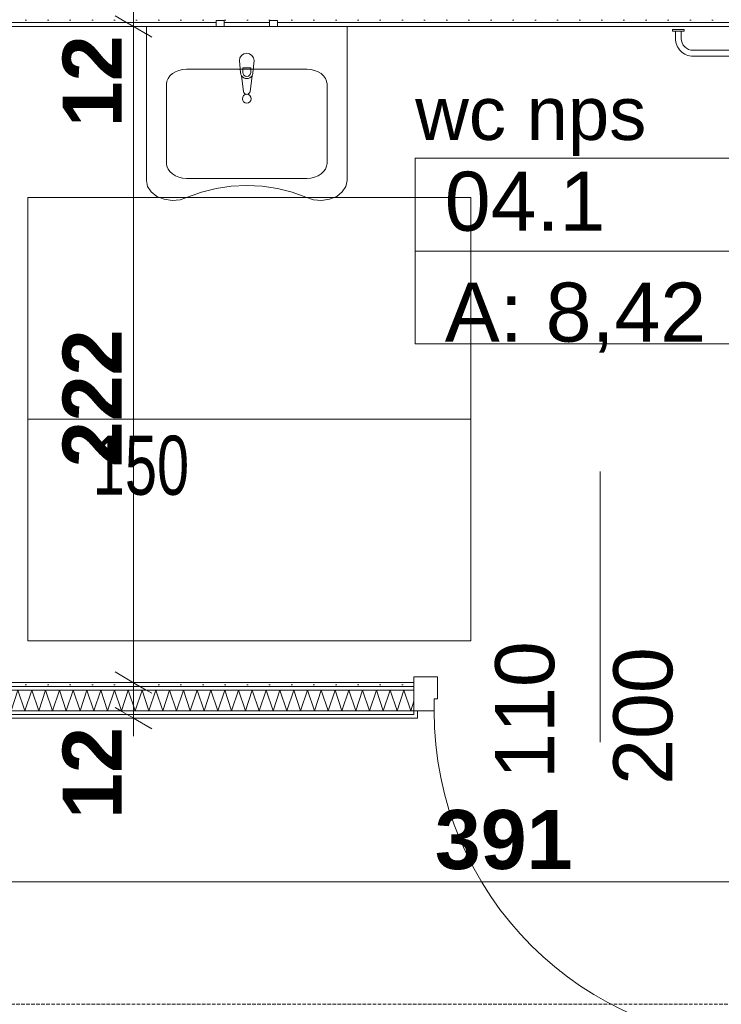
# Model space of a CAD drawing. Extents: x -7314 to 11761, y 144 to 9383.
# Tile 98 of 193: x 2053 to 2291, y 7187 to 7520. Entities that reach past the tile are written whole.
import ezdxf
from ezdxf.xclip import XClip

# ---------------------------------------------------------------- set-up
doc = ezdxf.new("R2010")
doc.units = 0
doc.header["$MEASUREMENT"] = 0
doc.header["$XCLIPFRAME"] = 0
doc.linetypes.add('Krawędzie ukryte', pattern=[68, 48, -20])
doc.linetypes.add('Wipeout_Contour', pattern=[20000, 0, -20000])
for name, color, linetype in [('FORMA - Arch 01 - 220-A Ściany', 7, 'Continuous'), ('FORMA - Arch 01 - 410-K Osie', 7, 'Continuous'), ('FORMA - Arch 01 - 540-I Ogrzewanie', 7, 'Continuous'), ('FORMA - Arch 02 - Strefy', 7, 'Continuous'), ('FORMA - Arch 04 - Wymiary ogólne', 7, 'Continuous')]:
    doc.layers.add(name, color=color, linetype=linetype)
doc.styles.add('STYL_AUTOMATYCZNY_2', font='arial.ttf')
doc.styles.add('STYL_AUTOMATYCZNY_7', font='arial.ttf', dxfattribs={"width": 0.7})
doc.styles.add('STYL_AUTOMATYCZNY_9', font='arial.ttf')
pattern_1 = [(0, (4185.3, -5972.398), (0, 7.5), [0, -7.5])]

# ---------------------------------------------------------------- blocks, each defined once
blk = doc.blocks.new('*X116')
at = {"layer": 'FORMA - Arch 01 - 220-A Ściany', "color": 7, "linetype": 'Continuous', "lineweight": 5, "ltscale": 0.025}
for p, q in [((2031.63, 7286.29), (2033.97, 7293.29)), ((2033.97, 7293.29), (2036.3, 7286.29)), ((2036.3, 7286.29), (2038.63, 7293.29)), ((2038.63, 7293.29), (2040.97, 7286.29)), ((2040.97, 7286.29), (2043.3, 7293.29)), ((2043.3, 7293.29), (2045.63, 7286.29)), ((2045.63, 7286.29), (2047.97, 7293.29)), ((2047.97, 7293.29), (2050.3, 7286.29)), ((2050.3, 7286.29), (2052.63, 7293.29)), ((2052.63, 7293.29), (2054.97, 7286.29)), ((2054.97, 7286.29), (2057.3, 7293.29)), ((2057.3, 7293.29), (2059.63, 7286.29)), ((2059.63, 7286.29), (2061.97, 7293.29)), ((2061.97, 7293.29), (2064.3, 7286.29)), ((2064.3, 7286.29), (2066.63, 7293.29)), ((2066.63, 7293.29), (2068.97, 7286.29)), ((2068.97, 7286.29), (2071.3, 7293.29)), ((2071.3, 7293.29), (2073.63, 7286.29)), ((2073.63, 7286.29), (2075.97, 7293.29)), ((2075.97, 7293.29), (2078.3, 7286.29)), ((2078.3, 7286.29), (2080.63, 7293.29)), ((2080.63, 7293.29), (2082.97, 7286.29)), ((2082.97, 7286.29), (2085.3, 7293.29)), ((2085.3, 7293.29), (2087.63, 7286.29)), ((2087.63, 7286.29), (2089.97, 7293.29)), ((2089.97, 7293.29), (2092.3, 7286.29)), ((2092.3, 7286.29), (2094.63, 7293.29)), ((2094.63, 7293.29), (2096.97, 7286.29)), ((2096.97, 7286.29), (2099.3, 7293.29)), ((2099.3, 7293.29), (2101.63, 7286.29)), ((2101.63, 7286.29), (2103.97, 7293.29)), ((2103.97, 7293.29), (2106.3, 7286.29)), ((2106.3, 7286.29), (2108.63, 7293.29)), ((2108.63, 7293.29), (2110.97, 7286.29)), ((2110.97, 7286.29), (2113.3, 7293.29)), ((2113.3, 7293.29), (2115.63, 7286.29)), ((2115.63, 7286.29), (2117.97, 7293.29)), ((2117.97, 7293.29), (2120.3, 7286.29)), ((2120.3, 7286.29), (2122.63, 7293.29)), ((2122.63, 7293.29), (2124.97, 7286.29)), ((2124.97, 7286.29), (2127.3, 7293.29)), ((2127.3, 7293.29), (2129.63, 7286.29)), ((2129.63, 7286.29), (2131.97, 7293.29)), ((2131.97, 7293.29), (2134.3, 7286.29)), ((2134.3, 7286.29), (2136.63, 7293.29)), ((2136.63, 7293.29), (2138.97, 7286.29)), ((2138.97, 7286.29), (2141.3, 7293.29)), ((2141.3, 7293.29), (2143.63, 7286.29)), ((2143.63, 7286.29), (2145.97, 7293.29)), ((2145.97, 7293.29), (2148.3, 7286.29)), ((2148.3, 7286.29), (2150.63, 7293.29)), ((2150.63, 7293.29), (2152.97, 7286.29)), ((2152.97, 7286.29), (2155.3, 7293.29)), ((2155.3, 7293.29), (2157.63, 7286.29)), ((2157.63, 7286.29), (2159.97, 7293.29)), ((2159.97, 7293.29), (2162.3, 7286.29)), ((2162.3, 7286.29), (2164.63, 7293.29)), ((2164.63, 7293.29), (2166.97, 7286.29)), ((2166.97, 7286.29), (2169.3, 7293.29)), ((2169.3, 7293.29), (2171.63, 7286.29)), ((2171.63, 7286.29), (2173.97, 7293.29)), ((2173.97, 7293.29), (2176.3, 7286.29)), ((2176.3, 7286.29), (2178.63, 7293.29)), ((2178.63, 7293.29), (2180.97, 7286.29)), ((2180.97, 7286.29), (2183.3, 7293.29)), ((2183.3, 7293.29), (2185.63, 7286.29)), ((2030.6, 7289.38), (2031.63, 7286.29)), ((2185.63, 7286.29), (2186.69, 7289.47))]:
    blk.add_line(p, q, dxfattribs=at)
blk = doc.blocks.new('Rysunek_1_1', base_point=(4185.3, -5972.4))
at = {"layer": 'FORMA - Arch 01 - 220-A Ściany', "color": 7, "linetype": 'Continuous', "lineweight": 13, "ltscale": 0.025}
blk.add_arc((2305.89, 7286.29), 112.4, 180, 270, dxfattribs=at)
at = {"layer": 'FORMA - Arch 01 - 410-K Osie', "color": 7, "linetype": 'Krawędzie ukryte', "lineweight": 13, "ltscale": 0.025}
blk.add_line((2631.22, 7186.9), (587.6, 7186.9), dxfattribs=at)
at = {"layer": 'FORMA - Arch 04 - Wymiary ogólne', "color": 154, "linetype": 'Continuous', "lineweight": 13, "ltscale": 0.025}
blk.add_line((2021.1, 7228.36), (2412.21, 7228.36), dxfattribs=at)
at = {"layer": 'FORMA - Arch 04 - Wymiary ogólne', "color": 154, "linetype": 'Continuous', "lineweight": 13, "insert": (2087.74, 7249.67), "char_height": 20, "width": 30.509, "attachment_point": 7, "rotation": 90, "style": 'STYL_AUTOMATYCZNY_9'}
blk.add_mtext('\\A1;{\\pql;\\fArial|b1|i0|c238|p0;\\W1.000000;12}', dxfattribs=at)
at = {"layer": 'FORMA - Arch 04 - Wymiary ogólne', "color": 154, "linetype": 'Continuous', "lineweight": 13, "insert": (2193.77, 7232.36), "char_height": 20, "width": 45.7634, "attachment_point": 7, "style": 'STYL_AUTOMATYCZNY_9'}
blk.add_mtext('\\A1;{\\pql;\\fArial|b1|i0|c238|p0;\\W1.000000;391}', dxfattribs=at)
at = {"color": 254, "linetype": 'Wipeout_Contour', "lineweight": 0, "ltscale": 30330.94901}
blk.add_wipeout([(2022.35, 7283.79), (2186.69, 7283.79), (2186.69, 7285.04), (2022.35, 7285.04)], dxfattribs=at).dxf.layer = 'FORMA - Arch 01 - 220-A Ściany'
at = {"color": 254, "linetype": 'Wipeout_Contour', "lineweight": 0, "ltscale": 30941.52812}
blk.add_wipeout([(2412.21, 7295.79), (2412.21, 7517.99), (2033.1, 7517.99), (2033.1, 7295.79)], dxfattribs=at).dxf.layer = 'FORMA - Arch 02 - Strefy'
at = {"layer": 'FORMA - Arch 01 - 220-A Ściany', "linetype": 'Continuous', "lineweight": 5}
h = blk.add_hatch(dxfattribs=at)
h.set_pattern_fill('Gips_0001', style=0, pattern_type=2)
h.set_pattern_definition(pattern_1)
h.paths.add_polyline_path([(2022.35, 7283.79), (2186.69, 7283.79), (2186.69, 7285.04), (2022.35, 7285.04)])
at = {"color": 7, "linetype": 'Continuous', "lineweight": 13, "ltscale": 0.025}
for p, q in [((2055.91, 7459.99), (2055.91, 7309.99)), ((2205.91, 7309.99), (2205.91, 7459.99)), ((2205.91, 7384.99), (2055.91, 7384.99)), ((2055.91, 7309.99), (2205.91, 7309.99))]:
    blk.add_line(p, q, dxfattribs=at)
at = {"layer": 'FORMA - Arch 01 - 220-A Ściany', "color": 7, "linetype": 'Continuous', "lineweight": 15, "ltscale": 0.025}
blk.add_line((2249.69, 7367.32), (2249.69, 7275.7), dxfattribs=at)
at = {"layer": 'FORMA - Arch 02 - Strefy', "color": 7, "linetype": 'Continuous', "lineweight": 13, "ltscale": 0.025}
for p, q in [((2187.12, 7473.36), (2334.58, 7473.36)), ((2187.12, 7441.93), (2187.12, 7473.36)), ((2334.58, 7441.93), (2187.12, 7441.93)), ((2187.12, 7441.93), (2334.58, 7441.93)), ((2187.12, 7410.5), (2187.12, 7441.93)), ((2334.58, 7410.5), (2187.12, 7410.5))]:
    blk.add_line(p, q, dxfattribs=at)
at = {"color": 7, "linetype": 'Continuous', "lineweight": 25, "insert": (2077.94, 7369.26), "char_height": 20, "attachment_point": 4, "style": 'STYL_AUTOMATYCZNY_7'}
blk.add_mtext('\\A1;{\\pql;\\fArial|b0|i0|c238|p0;\\W0.700000;150}', dxfattribs=at)
at = {"layer": 'FORMA - Arch 01 - 220-A Ściany', "color": 7, "linetype": 'Continuous', "lineweight": 13, "insert": (2280.03, 7261.18), "char_height": 20, "attachment_point": 7, "rotation": 90, "style": 'STYL_AUTOMATYCZNY_2'}
blk.add_mtext('\\A1;{\\pql;\\pt0;\\fArial|b0|i0|c238|p0;\\W1.000000;200\\fArial|b0|i0|c238|p0;\\W1.000000;\\A1{\\H.66x;\\S^  ;}\\fArial|b0|i0|c238|p0;\\W1.000000;\\fArial|b0|i0|c238|p0;\\W1.000000;}', dxfattribs=at)
at = {"layer": 'FORMA - Arch 02 - Strefy', "color": 7, "linetype": 'Continuous', "lineweight": 13, "attachment_point": 1, "style": 'STYL_AUTOMATYCZNY_2'}
for s, insert, char_height in [('\\A1;{\\pql;\\pt0,460;\\fArial|b0|i0|c238|p0;\\W1.000000;wc nps\\fArial|b0|i0|c238|p0;\\W1.000000;\\A1{\\H.66x;\\S^  ;}\\fArial|b0|i0|c238|p0;\\W1.000000;\\fArial|b0|i0|c238|p0;\\W1.000000;\\A1{\\H.66x;\\S^  ;}}', (2187.12, 7497.53), 18), ('\\A1;{\\pql;\\pt0,460;\\fArial|b0|i0|c238|p0;\\W1.000000;04.1\\fArial|b0|i0|c238|p0;\\W1.000000;\\A1{\\H.66x;\\S^  ;}\\fArial|b0|i0|c238|p0;\\W1.000000;\\fArial|b0|i0|c238|p0;\\W1.000000;\\A1{\\H.66x;\\S^  ;}}', (2197.12, 7468.79), 20), ('\\A1;{\\pql;\\pt0,460;\\fArial|b0|i0|c238|p0;\\W1.000000;A: 8,42\\fArial|b0|i0|c238|p0;\\W1.000000;\\A1{\\H.66x;\\S^  ;}\\fArial|b0|i0|c238|p0;\\W1.000000; m\\fArial|b0|i0|c238|p0;\\W1.000000;\\A1{\\H.66x;\\S2^  ;}}', (2197.12, 7437.07), 20)]:
    blk.add_mtext(s, dxfattribs=dict(at, insert=insert, char_height=char_height))
at = {"layer": 'FORMA - Arch 04 - Wymiary ogólne', "color": 154, "linetype": 'Continuous', "lineweight": 13, "char_height": 20, "attachment_point": 7, "rotation": 90, "style": 'STYL_AUTOMATYCZNY_9'}
for s, insert, width in [('\\A1;{\\pql;\\fArial|b1|i0|c238|p0;\\W1.000000;12}', (2087.74, 7483.87), 30.509), ('\\A1;{\\pql;\\fArial|b1|i0|c238|p0;\\W1.000000;222}', (2087.74, 7368.75), 45.7634)]:
    blk.add_mtext(s, dxfattribs=dict(at, insert=insert, width=width))
at = {"color": 254, "linetype": 'Wipeout_Contour', "lineweight": 0, "ltscale": 31369.490672}
blk.add_wipeout([(2033.1, 7517.99), (2412.21, 7517.99), (2412.21, 7519.24), (2033.1, 7519.24)], dxfattribs=at).dxf.layer = 'FORMA - Arch 01 - 220-A Ściany'
at = {"color": 254, "linetype": 'Wipeout_Contour', "lineweight": 0, "ltscale": 30378.018122}
blk.add_wipeout([(2033.1, 7294.54), (2186.69, 7294.54), (2186.69, 7295.79), (2033.1, 7295.79)], dxfattribs=at).dxf.layer = 'FORMA - Arch 01 - 220-A Ściany'
at = {"layer": 'FORMA - Arch 01 - 220-A Ściany', "linetype": 'Continuous', "lineweight": 5}
h = blk.add_hatch(dxfattribs=at)
h.set_pattern_fill('Gips_0001', style=0, pattern_type=2)
h.set_pattern_definition(pattern_1)
h.paths.add_polyline_path([(2033.1, 7517.99), (2412.21, 7517.99), (2412.21, 7519.24), (2033.1, 7519.24)])
h = blk.add_hatch(dxfattribs=at)
h.set_pattern_fill('Gips_0001', style=0, pattern_type=2)
h.set_pattern_definition(pattern_1)
h.paths.add_polyline_path([(2033.1, 7294.54), (2186.69, 7294.54), (2186.69, 7295.79), (2033.1, 7295.79)])
at = {"color": 254, "linetype": 'Wipeout_Contour', "lineweight": 0, "ltscale": 30336.421277}
blk.add_wipeout([(2023.6, 7285.04), (2186.69, 7285.04), (2186.69, 7286.29), (2023.6, 7286.29)], dxfattribs=at).dxf.layer = 'FORMA - Arch 01 - 220-A Ściany'
at = {"layer": 'FORMA - Arch 01 - 220-A Ściany', "linetype": 'Continuous', "lineweight": 5}
h = blk.add_hatch(dxfattribs=at)
h.set_pattern_fill('Gips_0001', style=0, pattern_type=2)
h.set_pattern_definition(pattern_1)
h.paths.add_polyline_path([(2023.6, 7285.04), (2186.69, 7285.04), (2186.69, 7286.29), (2023.6, 7286.29)])
at = {"layer": 'FORMA - Arch 04 - Wymiary ogólne', "color": 154, "linetype": 'Continuous', "lineweight": 13, "ltscale": 0.025}
for p, q in [((2101.11, 7283.79), (2082.36, 7283.79)), ((2091.74, 7277.68), (2091.74, 7283.79))]:
    blk.add_line(p, q, dxfattribs=at)
at = {"color": 254, "linetype": 'Wipeout_Contour', "lineweight": 0, "ltscale": 31374.284517}
blk.add_wipeout([(2033.1, 7519.24), (2412.21, 7519.24), (2412.21, 7520.49), (2033.1, 7520.49)], dxfattribs=at).dxf.layer = 'FORMA - Arch 01 - 220-A Ściany'
at = {"color": 254, "linetype": 'Wipeout_Contour', "lineweight": 0, "ltscale": 30372.544085}
blk.add_wipeout([(2031.85, 7293.29), (2186.69, 7293.29), (2186.69, 7294.54), (2031.85, 7294.54)], dxfattribs=at).dxf.layer = 'FORMA - Arch 01 - 220-A Ściany'
at = {"layer": 'FORMA - Arch 01 - 220-A Ściany', "linetype": 'Continuous', "lineweight": 5}
h = blk.add_hatch(dxfattribs=at)
h.set_pattern_fill('Gips_0001', style=0, pattern_type=2)
h.set_pattern_definition(pattern_1)
h.paths.add_polyline_path([(2033.1, 7519.24), (2412.21, 7519.24), (2412.21, 7520.49), (2033.1, 7520.49)])
h = blk.add_hatch(dxfattribs=at)
h.set_pattern_fill('Gips_0001', style=0, pattern_type=2)
h.set_pattern_definition(pattern_1)
h.paths.add_polyline_path([(2031.85, 7293.29), (2186.69, 7293.29), (2186.69, 7294.54), (2031.85, 7294.54)])
at = {"layer": 'FORMA - Arch 01 - 220-A Ściany', "color": 7, "linetype": 'Continuous', "lineweight": 13, "ltscale": 0.025}
blk.add_line((2033.1, 7519.24), (2412.21, 7519.24), dxfattribs=at)
at = {"layer": 'FORMA - Arch 01 - 220-A Ściany', "color": 7, "linetype": 'Continuous', "lineweight": 15, "ltscale": 0.025, "flags": 128}
for points in [[(2033.1, 7517.99), (2412.21, 7517.99)], [(2186.69, 7295.79), (2033.1, 7295.79)]]:
    blk.add_lwpolyline(points, dxfattribs=at)
at = {"layer": 'FORMA - Arch 04 - Wymiary ogólne', "color": 154, "linetype": 'Continuous', "lineweight": 13, "ltscale": 0.025}
for p, q in [((2091.74, 7517.99), (2091.74, 7529.99)), ((2091.74, 7295.79), (2091.74, 7517.99)), ((2101.11, 7295.79), (2082.36, 7295.79))]:
    blk.add_line(p, q, dxfattribs=at)
at = {"color": 254, "linetype": 'Wipeout_Contour', "lineweight": 0, "ltscale": 30356.023472}
blk.add_wipeout([(2030.6, 7286.29), (2186.69, 7286.29), (2186.69, 7293.29), (2030.6, 7293.29)], dxfattribs=at).dxf.layer = 'FORMA - Arch 01 - 220-A Ściany'
at = {"color": 254, "linetype": 'Wipeout_Contour', "lineweight": 0, "ltscale": 31249.76983}
blk.add_wipeout([(2119.74, 7517.99), (2122.44, 7517.99), (2122.44, 7519.99), (2119.74, 7519.99)], dxfattribs=at).dxf.layer = 'FORMA - Arch 01 - 540-I Ogrzewanie'
at = {"color": 254, "linetype": 'Wipeout_Contour', "lineweight": 0, "ltscale": 31269.394678}
blk.add_wipeout([(2137.74, 7517.99), (2140.44, 7517.99), (2140.44, 7519.99), (2137.74, 7519.99)], dxfattribs=at).dxf.layer = 'FORMA - Arch 01 - 540-I Ogrzewanie'
at = {"color": 254, "linetype": 'Wipeout_Contour', "lineweight": 0, "ltscale": 251718.387315}
blk.add_wipeout([(2384.21, 7516.89), (2380.21, 7516.89), (2380.21, 7516.39), (2381.21, 7516.39), (2381.21, 7513.89), (2381.21, 7513.89), (2380.04, 7511.06), (2377.21, 7509.89), (2377.21, 7509.89), (2281.21, 7509.89), (2281.21, 7509.89), (2278.38, 7511.06), (2277.21, 7513.89), (2277.21, 7513.89), (2277.21, 7516.39), (2278.21, 7516.39), (2278.21, 7516.89), (2274.21, 7516.89), (2274.21, 7516.39), (2275.21, 7516.39), (2275.21, 7513.89), (2275.21, 7513.89), (2276.97, 7509.65), (2281.21, 7507.89), (2281.21, 7507.89), (2377.21, 7507.89), (2377.21, 7507.89), (2381.45, 7509.65), (2383.21, 7513.89), (2383.21, 7513.89), (2383.21, 7516.39), (2384.21, 7516.39)], dxfattribs=at).dxf.layer = 'FORMA - Arch 01 - 540-I Ogrzewanie'
at = {"layer": 'FORMA - Arch 01 - 220-A Ściany', "color": 7, "linetype": 'Continuous', "lineweight": 13, "ltscale": 0.025}
for p, q in [((2186.69, 7294.54), (2031.85, 7294.54)), ((2186.69, 7293.29), (2031.85, 7293.29))]:
    blk.add_line(p, q, dxfattribs=at)
at = {"layer": 'FORMA - Arch 01 - 220-A Ściany', "color": 7, "linetype": 'Continuous', "lineweight": 15, "ltscale": 0.025}
for p, q in [((2186.69, 7294.54), (2186.69, 7295.79)), ((2186.69, 7293.29), (2186.69, 7294.54))]:
    blk.add_line(p, q, dxfattribs=at)
at = {"layer": 'FORMA - Arch 01 - 540-I Ogrzewanie', "color": 6, "linetype": 'Continuous', "lineweight": 15, "ltscale": 0.025}
blk.add_line((2277.21, 7516.39), (2275.21, 7516.39), dxfattribs=at)
at = {"layer": 'FORMA - Arch 01 - 540-I Ogrzewanie', "color": 6, "linetype": 'Continuous', "lineweight": 15, "ltscale": 0.025, "flags": 128}
for points in [[(2119.74, 7517.99), (2122.44, 7517.99), (2122.44, 7519.99), (2119.74, 7519.99)], [(2137.74, 7517.99), (2140.44, 7517.99), (2140.44, 7519.99), (2137.74, 7519.99)]]:
    blk.add_lwpolyline(points, close=True, dxfattribs=at)
blk.add_lwpolyline([(2384.21, 7516.89), (2380.21, 7516.89), (2380.21, 7516.39), (2381.21, 7516.39), (2381.21, 7513.89, -0.414214), (2377.21, 7509.89), (2281.21, 7509.89, -0.414214), (2277.21, 7513.89), (2277.21, 7516.39), (2278.21, 7516.39), (2278.21, 7516.89), (2274.21, 7516.89), (2274.21, 7516.39), (2275.21, 7516.39), (2275.21, 7513.89, 0.414214), (2281.21, 7507.89), (2377.21, 7507.89, 0.414214), (2383.21, 7513.89), (2383.21, 7516.39), (2384.21, 7516.39)], format="xyb", close=True, dxfattribs=at)
at = {"layer": 'FORMA - Arch 04 - Wymiary ogólne', "color": 154, "linetype": 'Continuous', "lineweight": 13, "ltscale": 0.025}
for p, q in [((2085.49, 7299.4), (2097.99, 7292.18)), ((2091.74, 7283.79), (2091.74, 7295.79)), ((2085.49, 7287.4), (2097.99, 7280.18))]:
    blk.add_line(p, q, dxfattribs=at)
at = {"color": 7, "linetype": 'Continuous', "lineweight": 13, "ltscale": 0.025}
blk.add_blockref('*X116', (0, 0), dxfattribs=at)
at = {"layer": 'FORMA - Arch 01 - 220-A Ściany', "color": 7, "linetype": 'Continuous', "lineweight": 13, "insert": (2240.03, 7263.21), "char_height": 20, "attachment_point": 7, "rotation": 90, "style": 'STYL_AUTOMATYCZNY_2'}
blk.add_mtext('\\A1;{\\pql;\\pt0;\\fArial|b0|i0|c238|p0;\\W1.000000;110\\fArial|b0|i0|c238|p0;\\W1.000000;\\A1{\\H.66x;\\S^  ;}\\fArial|b0|i0|c238|p0;\\W1.000000;\\fArial|b0|i0|c238|p0;\\W1.000000;}', dxfattribs=at)
at = {"layer": 'FORMA - Arch 02 - Strefy', "color": 7, "linetype": 'Continuous', "lineweight": 13, "insert": (2171.22, 7586.03), "char_height": 20, "attachment_point": 1, "style": 'STYL_AUTOMATYCZNY_2'}
blk.add_mtext('\\A1;{\\pql;\\pt0,460;\\fArial|b0|i0|c238|p0;\\W1.000000;A: 7,91\\fArial|b0|i0|c238|p0;\\W1.000000;\\A1{\\H.66x;\\S^  ;}\\fArial|b0|i0|c238|p0;\\W1.000000; m\\fArial|b0|i0|c238|p0;\\W1.000000;\\A1{\\H.66x;\\S2^  ;}}', dxfattribs=at)
at = {"color": 254, "linetype": 'Wipeout_Contour', "lineweight": 0, "ltscale": 38031.579244}
blk.add_wipeout([(2187.94, 7283.79), (2187.94, 7286.29), (2186.69, 7286.29), (2186.69, 7285.04), (2186.69, 7283.79)], dxfattribs=at).dxf.layer = 'FORMA - Arch 01 - 220-A Ściany'
at = {"color": 254, "linetype": 'Wipeout_Contour', "lineweight": 0, "ltscale": 194096.953651}
blk.add_wipeout([(2150.14, 7460.14), (2152.65, 7459.3), (2155.39, 7459.06), (2158.1, 7459.45), (2160.53, 7460.43), (2162.44, 7461.92), (2163.66, 7463.76), (2164.09, 7465.79), (2164.09, 7517.99), (2096.09, 7517.99), (2096.09, 7465.79), (2096.51, 7463.76), (2097.73, 7461.92), (2099.64, 7460.43), (2102.07, 7459.45), (2104.78, 7459.06), (2107.52, 7459.3), (2110.03, 7460.14), (2114.75, 7461.85), (2119.71, 7463.1), (2124.86, 7463.85), (2130.09, 7464.1), (2135.31, 7463.85), (2140.46, 7463.1), (2145.43, 7461.85)], dxfattribs=at).dxf.layer = 'FORMA - Arch 01 - 540-I Ogrzewanie'
at = {"layer": 'FORMA - Arch 01 - 220-A Ściany', "linetype": 'Continuous', "lineweight": 5}
h = blk.add_hatch(dxfattribs=at)
h.set_pattern_fill('Gips_0001', style=0, pattern_type=2)
h.set_pattern_definition(pattern_1)
h.paths.add_polyline_path([(2187.94, 7283.79), (2187.94, 7286.29), (2186.69, 7286.29), (2186.69, 7285.04), (2186.69, 7283.79)])
at = {"color": 7, "linetype": 'Continuous', "lineweight": 13, "ltscale": 0.025}
blk.add_line((2205.91, 7459.99), (2055.91, 7459.99), dxfattribs=at)
at = {"layer": 'FORMA - Arch 01 - 220-A Ściany', "color": 7, "linetype": 'Continuous', "lineweight": 15, "ltscale": 0.025}
for p, q in [((2186.69, 7286.29), (2186.69, 7293.29)), ((2186.69, 7286.29), (2187.94, 7286.29)), ((2186.69, 7283.79), (2187.94, 7283.79)), ((2186.69, 7283.79), (2187.94, 7283.79)), ((2187.94, 7286.29), (2187.94, 7283.79))]:
    blk.add_line(p, q, dxfattribs=at)
at = {"layer": 'FORMA - Arch 01 - 220-A Ściany', "color": 7, "linetype": 'Continuous', "lineweight": 13, "ltscale": 0.025}
for p, q in [((2023.6, 7285.04), (2186.69, 7285.04)), ((2030.6, 7286.29), (2186.69, 7286.29)), ((2186.69, 7285.04), (2186.69, 7286.29))]:
    blk.add_line(p, q, dxfattribs=at)
at = {"layer": 'FORMA - Arch 01 - 220-A Ściany', "color": 7, "linetype": 'Continuous', "lineweight": 15, "ltscale": 0.025, "flags": 128}
blk.add_lwpolyline([(2022.35, 7283.79), (2186.69, 7283.79)], dxfattribs=at)
at = {"layer": 'FORMA - Arch 01 - 540-I Ogrzewanie', "color": 6, "linetype": 'Continuous', "lineweight": 15, "ltscale": 0.025}
for p, q in [((2128.73, 7502.41), (2128.73, 7503.9)), ((2128.73, 7503.9), (2131.45, 7503.9)), ((2131.45, 7503.9), (2131.45, 7502.41)), ((2103.44, 7500.34), (2103.04, 7499.4)), ((2104.08, 7501.21), (2103.44, 7500.34)), ((2104.92, 7501.97), (2104.08, 7501.21)), ((2105.94, 7502.6), (2104.92, 7501.97)), ((2107.11, 7503.08), (2105.94, 7502.6)), ((2108.37, 7503.38), (2107.11, 7503.08)), ((2109.69, 7503.49), (2108.37, 7503.38)), ((2150.49, 7503.49), (2109.69, 7503.49)), ((2151.8, 7503.38), (2150.49, 7503.49)), ((2153.06, 7503.08), (2151.8, 7503.38)), ((2154.23, 7502.6), (2153.06, 7503.08)), ((2155.25, 7501.97), (2154.23, 7502.6)), ((2156.09, 7501.21), (2155.25, 7501.97)), ((2156.73, 7500.34), (2156.09, 7501.21)), ((2157.13, 7499.4), (2156.73, 7500.34)), ((2103.04, 7499.4), (2102.89, 7498.42)), ((2102.89, 7498.42), (2102.89, 7471.59)), ((2157.29, 7498.42), (2157.13, 7499.4)), ((2157.29, 7471.59), (2157.29, 7498.42)), ((2102.89, 7471.59), (2103.04, 7470.61)), ((2103.04, 7470.61), (2103.44, 7469.67)), ((2156.73, 7469.67), (2157.13, 7470.61)), ((2157.13, 7470.61), (2157.29, 7471.59)), ((2103.44, 7469.67), (2104.08, 7468.8)), ((2104.08, 7468.8), (2104.92, 7468.04)), ((2104.92, 7468.04), (2105.94, 7467.41)), ((2105.94, 7467.41), (2107.11, 7466.93)), ((2153.06, 7466.93), (2154.23, 7467.41)), ((2154.23, 7467.41), (2155.25, 7468.04)), ((2155.25, 7468.04), (2156.09, 7468.8)), ((2156.09, 7468.8), (2156.73, 7469.67)), ((2107.11, 7466.93), (2108.37, 7466.63)), ((2108.37, 7466.63), (2109.69, 7466.52)), ((2109.69, 7466.52), (2150.49, 7466.52)), ((2150.49, 7466.52), (2151.8, 7466.63)), ((2151.8, 7466.63), (2153.06, 7466.93))]:
    blk.add_line(p, q, dxfattribs=at)
at = {"layer": 'FORMA - Arch 01 - 540-I Ogrzewanie', "color": 6, "linetype": 'Continuous', "lineweight": 15, "ltscale": 0.025, "flags": 128}
blk.add_lwpolyline([(2150.14, 7460.14), (2152.65, 7459.3), (2155.39, 7459.06), (2158.1, 7459.45), (2160.53, 7460.43), (2162.44, 7461.92), (2163.66, 7463.76), (2164.09, 7465.79), (2164.09, 7517.99), (2096.09, 7517.99), (2096.09, 7465.79), (2096.51, 7463.76), (2097.73, 7461.92), (2099.64, 7460.43), (2102.07, 7459.45), (2104.78, 7459.06), (2107.52, 7459.3), (2110.03, 7460.14), (2114.75, 7461.85), (2119.71, 7463.1), (2124.86, 7463.85), (2130.09, 7464.1), (2135.31, 7463.85), (2140.46, 7463.1), (2145.43, 7461.85)], close=True, dxfattribs=at)
blk.add_lwpolyline([(2127.59, 7506.39), (2127.99, 7502.2, 0.12102), (2128.31, 7501.25), (2128.98, 7495.95, 0.882566), (2131.2, 7495.95), (2131.86, 7501.25, 0.12102), (2132.19, 7502.2), (2132.59, 7506.39, 1)], format="xyb", close=True, dxfattribs=at)
at = {"layer": 'FORMA - Arch 01 - 540-I Ogrzewanie', "color": 6, "linetype": 'Continuous', "lineweight": 15, "ltscale": 0.025}
blk.add_circle((2130.09, 7493.48), 1.5, dxfattribs=at)
for centre, radius, start, end in [((2130.09, 7502.39), 2.11, 212.771, 327.229), ((2130.09, 7502.41), 1.36, 180, 0)]:
    blk.add_arc(centre, radius, start, end, dxfattribs=at)
at = {"layer": 'FORMA - Arch 04 - Wymiary ogólne', "color": 154, "linetype": 'Continuous', "lineweight": 13, "ltscale": 0.025}
for p, q in [((2085.49, 7521.6), (2097.99, 7514.38)), ((2101.11, 7517.99), (2082.36, 7517.99))]:
    blk.add_line(p, q, dxfattribs=at)
at = {"layer": 'FORMA - Arch 02 - Strefy', "color": 7, "linetype": 'Continuous', "lineweight": 13, "insert": (2161.22, 7646.49), "char_height": 18, "attachment_point": 1, "style": 'STYL_AUTOMATYCZNY_2'}
blk.add_mtext('\\A1;{\\pql;\\pt0,460;\\fArial|b0|i0|c238|p0;\\W1.000000;pom. socjalne\\fArial|b0|i0|c238|p0;\\W1.000000;\\A1{\\H.66x;\\S^  ;}\\fArial|b0|i0|c238|p0;\\W1.000000;\\fArial|b0|i0|c238|p0;\\W1.000000;\\A1{\\H.66x;\\S^  ;}}', dxfattribs=at)
at = {"color": 254, "linetype": 'Wipeout_Contour', "lineweight": 0, "ltscale": 45681.759056}
blk.add_wipeout([(2194.69, 7297.79), (2186.69, 7297.79), (2186.69, 7286.29), (2193.49, 7286.29), (2193.49, 7290.29), (2194.69, 7290.29)], dxfattribs=at).dxf.layer = 'FORMA - Arch 01 - 220-A Ściany'
at = {"layer": 'FORMA - Arch 01 - 220-A Ściany', "color": 7, "linetype": 'Continuous', "lineweight": 15, "ltscale": 0.025}
for p, q in [((2186.69, 7286.29), (2186.69, 7297.79)), ((2186.69, 7297.79), (2194.69, 7297.79)), ((2194.69, 7297.79), (2194.69, 7290.29)), ((2186.69, 7294.54), (2186.69, 7295.79)), ((2186.69, 7294.54), (2186.69, 7295.79)), ((2186.69, 7293.29), (2186.69, 7294.54)), ((2186.69, 7293.29), (2186.69, 7294.54)), ((2186.69, 7286.29), (2186.69, 7293.29)), ((2186.69, 7286.29), (2186.69, 7293.29)), ((2194.69, 7290.29), (2193.49, 7290.29)), ((2193.49, 7290.29), (2193.49, 7286.29)), ((2193.49, 7286.29), (2186.69, 7286.29)), ((2187.94, 7286.29), (2187.94, 7283.79))]:
    blk.add_line(p, q, dxfattribs=at)

msp = doc.modelspace()

# ---------------------------------------------------------------- block references
at = {"lineweight": 20}
ref = msp.add_blockref('Rysunek_1_1', (4185.29965, -5972.39804), dxfattribs=at)
XClip(ref).set_block_clipping_path([(254.0251470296, 246.5573808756), (9689.7973583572, 9358.9497337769)])

doc.saveas('drawing.dxf')
